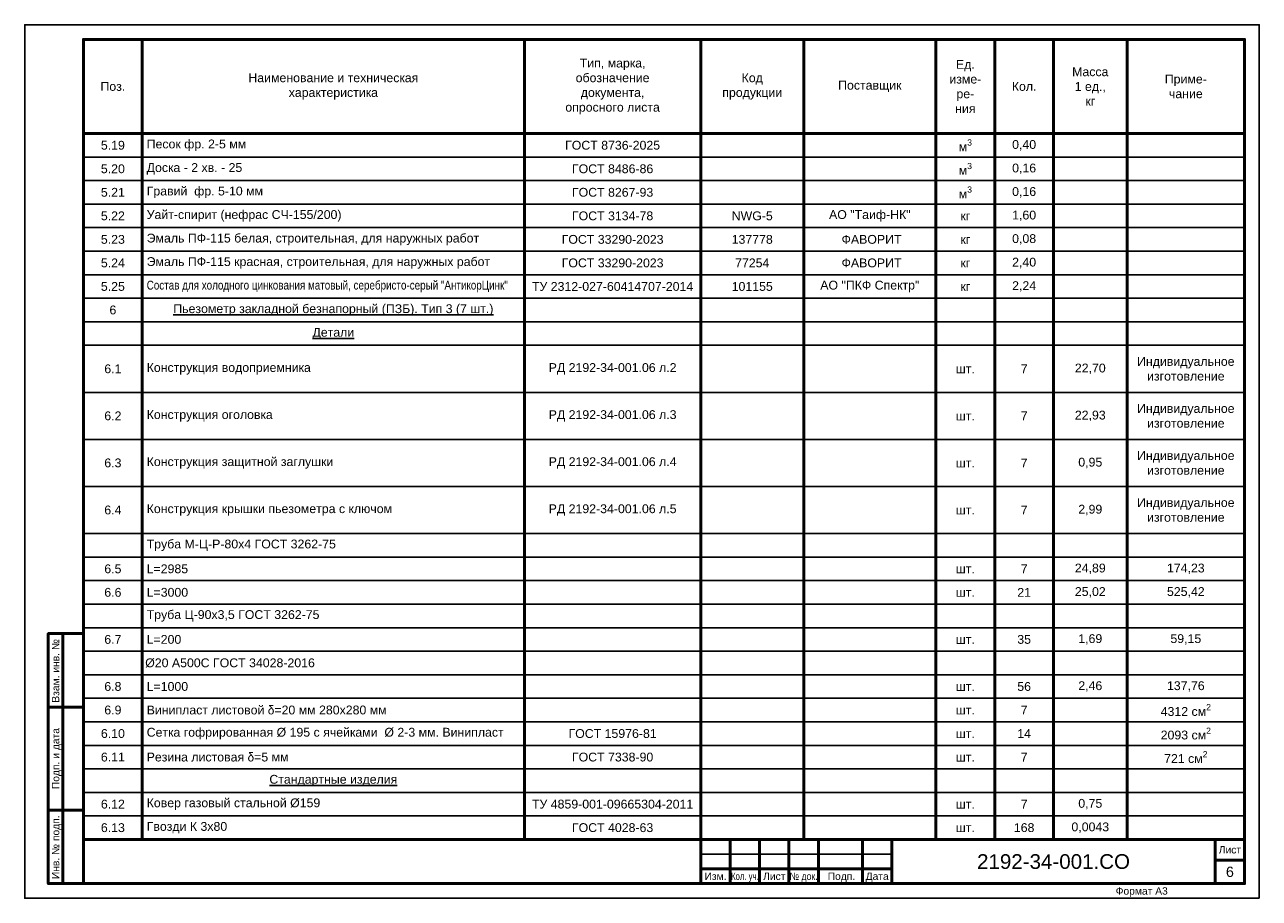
# Paper-space layout '6' of a CAD drawing. Header units: millimetres. Extents: x -420 to 0, y 0 to 297.
import ezdxf
from ezdxf.enums import TextEntityAlignment as Align

# ---------------------------------------------------------------- set-up
doc = ezdxf.new("R2010")
doc.units = ezdxf.units.MM
doc.layers.add('Рамка и штамп', color=7, linetype='Continuous', lineweight=25)
doc.layers.add('Таблицы', color=7, linetype='Continuous', lineweight=25)
doc.styles.add('КИА', font='arial.ttf')

# ---------------------------------------------------------------- blocks, each defined once
blk = doc.blocks.new('*U3')
at = {"layer": 'Рамка и штамп', "lineweight": 50}
for p, q in [((-407, 5), (-407, 90)), ((-412, 65), (-400, 65)), ((-412, 30), (-400, 30)), ((-180, 20), (-180, 5)), ((-170, 20), (-170, 5)), ((-160, 20), (-160, 5)), ((-150, 20), (-150, 5)), ((-135, 20), (-135, 5)), ((-125, 20), (-125, 5)), ((-15, 20), (-15, 5)), ((-5, 13), (-15, 13)), ((-190, 10), (-125, 10))]:
    blk.add_line(p, q, dxfattribs=at)
at = {"layer": 'Рамка и штамп', "lineweight": 25}
blk.add_line((-190, 15), (-125, 15), dxfattribs=at)
blk.add_lwpolyline([(0, 0), (-420, 0), (-420, 297), (0, 297)], close=True, dxfattribs=at)
at = {"layer": 'Рамка и штамп', "lineweight": 50}
for points in [[(-5, 5), (-400, 5), (-400, 292), (-5, 292)], [(-400, 5), (-412, 5), (-412, 90), (-400, 90)], [(-190, 5), (-5, 5), (-5, 20), (-190, 20)]]:
    blk.add_lwpolyline(points, close=True, dxfattribs=at)
at = {"layer": 'Рамка и штамп', "style": 'КИА'}
for s, p in [('Взам. инв. №', (-409.5, 66.5)), ('Инв. № подп.', (-409.5, 6.5))]:
    blk.add_text(s, height=2.5, rotation=90, dxfattribs=at).set_placement(p, align=Align.MIDDLE_LEFT)
blk.add_text('Подп. и дата', height=2.5, rotation=90, dxfattribs=at).set_placement((-409.5, 47.5), align=Align.MIDDLE_CENTER)
blk.add_text('Лист', height=2.5, dxfattribs=at).set_placement((-10, 16.5), align=Align.MIDDLE_CENTER)
for s, p in [('Изм.', (-188.74, 8.75)), ('Лист', (-168.79, 8.75)), ('Подп.', (-146.83, 8.75)), ('Дата', (-133.92, 8.75))]:
    blk.add_text(s, height=2.5, dxfattribs=at).set_placement(p, align=Align.TOP_LEFT)
for s, width, p in [('Кол. уч.', 0.75, (-179.68, 8.75)), ('№ док.', 0.85, (-159.76, 8.75))]:
    blk.add_text(s, height=2.5, dxfattribs=dict(at, width=width)).set_placement(p, align=Align.TOP_LEFT)
at = {"layer": 'Рамка и штамп', "style": 'КИА', "flags": 8}
for tag, p in [('ИНВНОМЕРВЗАМЕН6', (-403.5, 66.5)), ('ИНВНОМЕР6', (-403.5, 6.5))]:
    blk.add_attdef(tag, text='', height=2.5, rotation=90, dxfattribs=at).set_placement(p, align=Align.MIDDLE_LEFT)
at = {"layer": 'Рамка и штамп', "style": 'КИА'}
for tag, height, p in [('ОБОЗНАЧЕНИЕ6.1', 5, (-70, 12.5)), ('ЛИСТ6', 3.5, (-10, 9))]:
    blk.add_attdef(tag, text='', height=height, dxfattribs=at).set_placement(p, align=Align.MIDDLE_CENTER)
blk.add_attdef('ФОРМАТ6', text='', height=2.5, dxfattribs=at).set_placement((-40, 3.75), align=Align.TOP_CENTER)
blk = doc.blocks.new('*T18')
at = {"layer": 'Таблицы', "color": 0, "linetype": 'ByBlock', "lineweight": 50, "transparency": 16777216}
for p, q in [((0, 0), (20, 0)), ((0, 0), (0, -32)), ((20, 0), (20, -64)), ((150, 0), (150, -48)), ((210, 0), (210, -32)), ((245, 0), (245, -32)), ((290, 0), (290, -32)), ((310, 0), (310, -32)), ((330, 0), (330, -32)), ((355, 0), (355, -32)), ((395, 0), (395, -32)), ((0, -32), (20, -32)), ((20, -32), (290, -32)), ((290, -32), (310, -32)), ((310, -32), (395, -32)), ((355, -40), (355, -48)), ((20, -72), (20, -88)), ((20, -104), (20, -168)), ((20, -176), (20, -192)), ((355, -176), (355, -192)), ((395, -176), (395, -192)), ((310, -184), (310, -192)), ((245, -192), (245, -200)), ((20, -200), (20, -272)), ((150, -200), (150, -248)), ((355, -200), (355, -208)), ((395, -200), (395, -208)), ((210, -216), (210, -224)), ((245, -216), (245, -224)), ((290, -216), (290, -240)), ((310, -216), (310, -232)), ((330, -216), (330, -224)), ((355, -216), (355, -248)), ((395, -216), (395, -248)), ((150, -256), (150, -272)), ((310, -256), (310, -272))]:
    blk.add_line(p, q, dxfattribs=at)
at = {"layer": 'Таблицы', "color": 0, "linetype": 'ByBlock', "lineweight": -2, "transparency": 16777216}
for p, q in [((20, 0), (395, 0)), ((20, -40), (150, -40)), ((310, -40), (330, -40)), ((20, -48), (150, -48)), ((20, -64), (290, -64)), ((330, -64), (395, -64)), ((210, -80), (290, -80)), ((0, -96), (20, -96)), ((150, -96), (395, -96)), ((0, -120), (150, -120)), ((0, -136), (310, -136)), ((330, -136), (395, -136)), ((0, -152), (310, -152)), ((330, -152), (395, -152)), ((20, -168), (290, -168)), ((330, -168), (355, -168)), ((0, -176), (310, -176)), ((330, -176), (355, -176)), ((0, -184), (20, -184)), ((310, -184), (330, -184)), ((355, -184), (395, -184)), ((0, -192), (310, -192)), ((330, -192), (395, -192)), ((0, -200), (150, -200)), ((210, -200), (330, -200)), ((310, -208), (330, -208)), ((0, -216), (150, -216)), ((290, -224), (330, -224)), ((355, -224), (395, -224)), ((355, -232), (395, -232)), ((330, -240), (395, -240)), ((20, -248), (150, -248)), ((330, -248), (395, -248)), ((20, -264), (150, -264))]:
    blk.add_line(p, q, dxfattribs=at)
at = {"layer": 'Таблицы', "color": 0, "lineweight": 50, "transparency": 16777216}
for p, q in [((0, -32), (0, -272)), ((210, -32), (210, -216)), ((245, -32), (245, -192)), ((290, -32), (290, -216)), ((310, -32), (310, -184)), ((330, -32), (330, -216)), ((355, -32), (355, -40)), ((395, -32), (395, -176)), ((150, -48), (150, -200)), ((355, -48), (355, -176)), ((20, -64), (20, -72)), ((20, -88), (20, -104)), ((20, -168), (20, -176)), ((20, -192), (20, -200)), ((310, -192), (310, -216)), ((355, -192), (355, -200)), ((395, -192), (395, -200)), ((245, -200), (245, -216)), ((355, -208), (355, -216)), ((395, -208), (395, -216)), ((210, -224), (210, -272)), ((245, -224), (245, -272)), ((330, -224), (330, -272)), ((310, -232), (310, -256)), ((290, -240), (290, -272)), ((150, -248), (150, -256)), ((355, -248), (355, -272)), ((395, -248), (395, -272)), ((0, -272), (395, -272))]:
    blk.add_line(p, q, dxfattribs=at)
at = {"layer": 'Таблицы', "color": 0, "lineweight": 25, "transparency": 16777216}
for p, q in [((0, -40), (20, -40)), ((330, -40), (395, -40)), ((0, -48), (20, -48)), ((150, -48), (395, -48)), ((0, -56), (20, -56)), ((20, -56), (330, -56)), ((0, -64), (20, -64)), ((290, -64), (330, -64)), ((0, -72), (310, -72)), ((310, -72), (330, -72)), ((0, -80), (20, -80)), ((310, -80), (330, -80)), ((0, -88), (395, -88)), ((0, -104), (20, -104)), ((150, -104), (395, -104)), ((150, -120), (395, -120)), ((310, -136), (330, -136)), ((310, -152), (330, -152)), ((0, -168), (20, -168)), ((310, -168), (330, -168)), ((355, -168), (395, -168)), ((355, -176), (395, -176)), ((290, -184), (310, -184)), ((330, -184), (355, -184)), ((310, -192), (330, -192)), ((0, -208), (20, -208)), ((290, -208), (310, -208)), ((330, -208), (395, -208)), ((0, -224), (20, -224)), ((330, -224), (355, -224)), ((0, -232), (20, -232)), ((0, -240), (20, -240)), ((0, -248), (20, -248)), ((0, -256), (20, -256)), ((0, -264), (20, -264))]:
    blk.add_line(p, q, dxfattribs=at)
at = {"layer": 'Таблицы', "color": 0, "transparency": 16777216}
for p, q in [((150, -40), (310, -40)), ((330, -56), (395, -56)), ((330, -72), (395, -72)), ((20, -80), (210, -80)), ((290, -80), (310, -80)), ((330, -80), (395, -80)), ((20, -96), (150, -96)), ((20, -104), (150, -104)), ((290, -168), (310, -168)), ((310, -176), (330, -176)), ((20, -184), (290, -184)), ((150, -200), (210, -200)), ((330, -200), (395, -200)), ((20, -208), (290, -208)), ((150, -216), (395, -216)), ((20, -224), (290, -224)), ((20, -232), (355, -232)), ((20, -240), (330, -240)), ((150, -248), (330, -248)), ((20, -256), (395, -256)), ((150, -264), (395, -264))]:
    blk.add_line(p, q, dxfattribs=at)
at = {"layer": 'Таблицы', "color": 0, "transparency": 16777216, "char_height": 3, "style": 'КИА'}
for s, insert, width, attachment_point in [('Тип, марка,\\Pобозначение\\Pдокумента,\\Pопросного листа', (180, -16), 57, 5), ('Ед.\\Pизме-\\Pре-\\Pния', (300, -16), 17, 5), ('Наименование и техническая\\Pхарактеристика', (85, -16), 127, 5), ('Код\\Pпродукции', (227.5, -16), 32, 5), ('Масса\\P1 ед.,\\Pкг', (342.5, -16), 22, 5), ('Приме-\\Pчание', (375, -16), 37, 5), ('Поз.', (10, -16), 17, 5), ('Поставщик', (267.5, -16), 42, 5), ('Кол.', (320, -16), 17, 5), ('\\A1;м{\\H0.7x;\\S3^ ;}', (300, -36), 17, 5), ('5.19', (10, -36), 17, 5), ('Песок фр. 2-5 мм ', (21.5, -36), 127, 4), ('ГОСТ 8736-2025', (180, -36), 57, 5), ('0,40', (320, -36), 17, 5), ('\\A1;м{\\H0.7x;\\S3^ ;}', (300, -44), 17, 5), ('5.20', (10, -44), 17, 5), ('Доска - 2 хв. - 25', (21.5, -44), 127, 4), ('ГОСТ 8486-86', (180, -44), 57, 5), ('0,16', (320, -44), 17, 5), ('5.21', (10, -52), 17, 5), ('Гравий  фр. 5-10 мм ', (21.5, -52), 127, 4), ('ГОСТ\\~8267-93', (180, -52), 57, 5), ('\\A1;м{\\H0.7x;\\S3^ ;}', (300, -52), 17, 5), ('0,16', (320, -52), 17, 5), ('5.22', (10, -60), 17, 5), ('{\\C256;Уайт-спирит (нефрас СЧ-155/200)}', (21.5, -60), 127, 4), ('{\\C256;ГОСТ 3134-78}', (180, -60), 57, 5), ('NWG-5', (227.5, -60), 32, 5), ('АО "Таиф-НК"', (267.5, -60), 42, 5), ('1,60', (320, -60), 17, 5), ('кг', (300, -60), 17, 5), ('5.23', (10, -68), 17, 5), ('Эмаль ПФ-115 белая, строительная, для наружных работ ', (21.5, -68), 127, 4), ('ГОСТ{\\C256; 33290-2023} ', (180, -68), 57, 5), ('137778', (227.5, -68), 32, 5), (' ФАВОРИТ', (267.5, -68), 42, 5), ('кг', (300, -68), 17, 5), ('0,08', (320, -68), 17, 5), ('5.24', (10, -76), 17, 5), ('Эмаль ПФ-115 красная, строительная, для наружных работ ', (21.5, -76), 127, 4), ('ГОСТ{\\C256; 33290-2023} ', (180, -76), 57, 5), ('77254', (227.5, -76), 32, 5), (' ФАВОРИТ', (267.5, -76), 42, 5), ('кг', (300, -76), 17, 5), ('2,40', (320, -76), 17, 5), ('{\\W0.8;\\C0;Состав для холодного цинкования матовый, серебристо-серый "АнтикорЦинк" }', (21.5, -84), 127, 4), ('5.25', (10, -84), 17, 5), ('{\\C0;ТУ 2312-027-60414707-2014}', (180, -84), 57, 5), ('101155', (227.5, -84), 32, 5), ('{\\C0;АО "ПКФ Спектр"}', (267.5, -84), 42, 5), ('кг', (300, -84), 17, 5), ('2,24', (320, -84), 17, 5), ('6', (10, -92), 17, 5), ('{\\LПьезометр закладной безнапорный (ПЗБ). Тип 3 (7 шт.)}', (85, -92), 127, 5), ('{\\LДетали}', (85, -100), 127, 5), ('Индивидуальное изготовление', (375, -112), 37, 5), ('6.1', (10, -112), 17, 5), ('Конструкция водоприемника ', (21.5, -112), 127, 4), ('РД 2192-34-001.06 л.2', (180, -112), 57, 5), ('шт.', (300, -112), 17, 5), ('7', (320, -112), 17, 5), ('22,70', (342.5, -112), 23, 5), ('Индивидуальное изготовление', (375, -128), 37, 5), ('6.2', (10, -128), 17, 5), ('Конструкция оголовка ', (21.5, -128), 127, 4), ('РД 2192-34-001.06 л.3', (180, -128), 57, 5), ('шт.', (300, -128), 17, 5), ('7', (320, -128), 17, 5), ('22,93', (342.5, -128), 23, 5), ('6.3', (10, -144), 17, 5), ('Конструкция защитной заглушки', (21.5, -144), 127, 4), ('РД 2192-34-001.06 л.4', (180, -144), 57, 5), ('7', (320, -144), 17, 5), ('0,95', (342.5, -144), 23, 5), ('Индивидуальное изготовление', (375, -144), 37, 5), ('шт.', (300, -144), 17, 5), ('6.4', (10, -160), 17, 5), ('Конструкция крышки пьезометра с ключом ', (21.5, -160), 127, 4), ('РД 2192-34-001.06 л.5', (180, -160), 57, 5), ('шт.', (300, -160), 17, 5), ('7', (320, -160), 17, 5), ('2,99', (342.5, -160), 23, 5), ('Индивидуальное изготовление', (375, -160), 37, 5), ('Труба М-Ц-Р-80х4 ГОСТ 3262-75', (21.5, -172), 127, 4), ('6.5', (10, -180), 17, 5), ('L=2985', (21.5, -180), 127, 4), ('шт.', (300, -180), 17, 5), ('7', (320, -180), 18, 5), ('24,89', (342.5, -180), 23, 5), ('174,23', (375, -180), 38, 5), ('6.6', (10, -188), 17, 5), ('L=3000', (21.5, -188), 127, 4), ('шт.', (300, -188), 17, 5), ('21', (320, -188), 18, 5), ('25,02', (342.5, -188), 23, 5), ('525,42', (375, -188), 38, 5), ('Труба Ц-90х3,5 ГОСТ 3262-75', (21.5, -196), 127, 4), ('6.7', (10, -204), 17, 5), ('L=200', (21.5, -204), 127, 4), ('шт.', (300, -204), 17, 5), ('35', (320, -204), 18, 5), ('1,69', (342.5, -204), 23, 5), ('59,15', (375, -204), 38, 5), ('Ø20 А500С ГОСТ 34028-2016', (21, -212), 128, 4), ('6.8', (10, -220), 17, 5), ('L=1000', (21.5, -220), 127, 4), ('56', (320, -220), 18, 5), ('2,46', (342.5, -220), 23, 5), ('137,76', (375, -220), 38, 5), ('шт.', (300, -220), 17, 5), ('6.9', (10, -228), 17, 5), ('Винипласт листовой {\\fSymbol|b0|i0|c2|p18;\\C7;d}=20 мм 280х280 мм ', (21.5, -228), 127, 4), ('7', (320, -228), 18, 5), ('\\A1;4312 см{\\H0.7x;\\S2^ ;}', (375, -228), 38, 5), ('шт.', (300, -228), 17, 5), ('6.10', (10, -236), 17, 5), ('Сетка гофрированная %%C 195 с ячейками  %%C 2-3 мм. Винипласт', (21.5, -236), 127, 4), ('ГОСТ 15976-81', (180, -236), 57, 5), ('шт.', (300, -236), 17, 5), ('14', (320, -236), 18, 5), ('\\A1;2093 см{\\H0.7x;\\S2^ ;}', (375, -236), 38, 5), ('6.11', (10, -244), 17, 5), ('Резина листовая {\\fSymbol|b0|i0|c2|p18;\\C7;d\\fArial|b0|i0|c204|p34;=5 мм }', (21.5, -244), 127, 4), ('ГОСТ 7338-90', (180, -244), 57, 5), ('шт.', (300, -244), 17, 5), ('7', (320, -244), 18, 5), ('\\A1;721 см{\\H0.7x;\\S2^ ;}', (375, -244), 38, 5), ('{\\LСтандартные изделия}', (85, -252), 127, 5), ('6.12', (10, -260), 17, 5), ('Ковер газовый стальной Ø159 ', (21.5, -260), 127, 4), ('ТУ 4859-001-09665304-2011', (180, -260), 57, 5), ('шт.', (300, -260), 17, 5), ('7', (320, -260), 17, 5), ('0,75', (342.5, -260), 22, 5), ('6.13', (10, -268), 17, 5), ('Гвозди К 3х80 ', (21.5, -268), 127, 4), ('ГОСТ 4028-63', (180, -268), 57, 5), ('шт.', (300, -268), 17, 5), ('168', (320, -268), 17, 5), ('0,0043', (342.5, -268), 22, 5)]:
    blk.add_mtext(s, dxfattribs=dict(at, insert=insert, width=width, attachment_point=attachment_point))

psp = doc.layouts.new('6')

# ---------------------------------------------------------------- block references
psp.add_blockref('*T18', (-400, 292))
at = {"layer": 'Рамка и штамп'}
psp.add_blockref('*U3', (0, 0), dxfattribs=at).add_auto_attribs({'ОБОЗНАЧЕНИЕ6.1': '2192-34-001.СО', 'ФОРМАТ6': 'Формат А3', 'ЛИСТ6': '6'})

doc.saveas('drawing.dxf')
